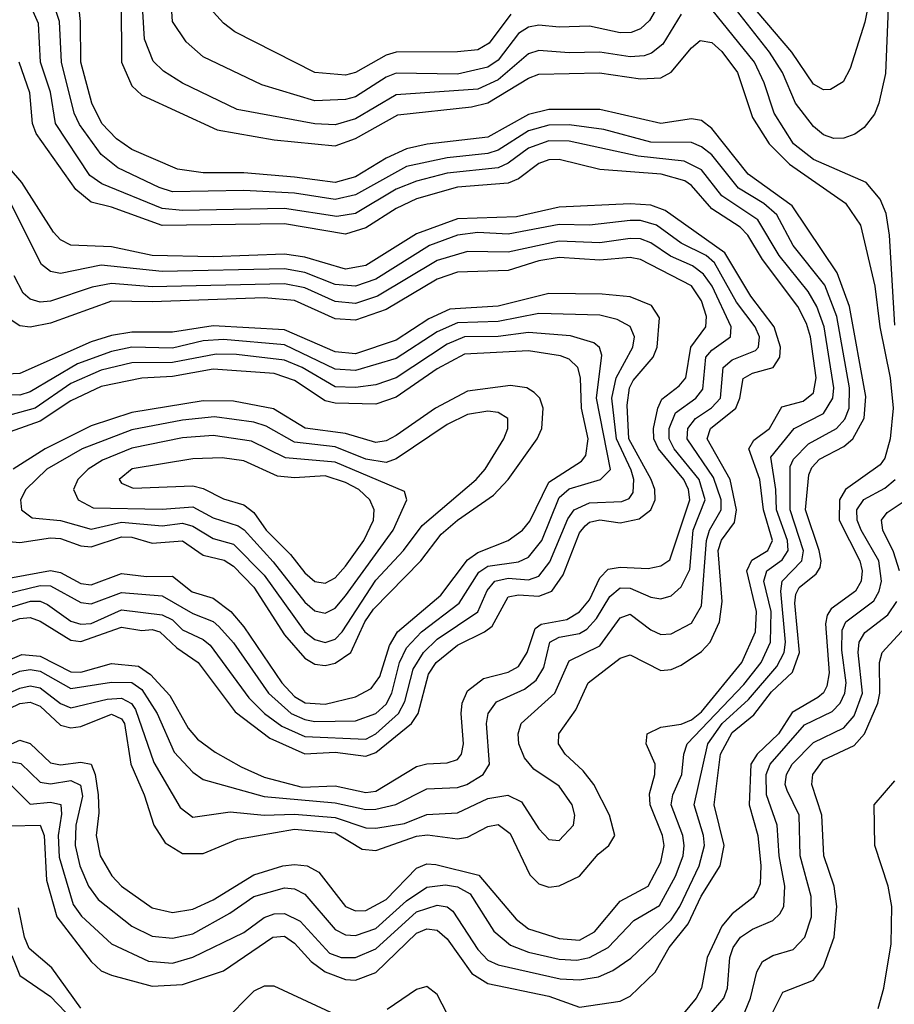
# Model space of a CAD drawing. Header units: inches. Extents: x 501365 to 657855, y 482276 to 547543.
# Tile 255 of 256: x 583610 to 585329, y 486938 to 488874. Entities that reach past the tile are written whole.
import ezdxf

# ---------------------------------------------------------------- set-up
doc = ezdxf.new("R2010")
doc.units = ezdxf.units.IN
doc.header["$MEASUREMENT"] = 0
doc.layers.add('A5488', color=7, linetype='Continuous')

msp = doc.modelspace()

# ---------------------------------------------------------------- linework, layer by layer
at = {"layer": 'A5488', "color": 5}
for points, elevation in [([(585317.3, 489102.7), (585270.9, 488869.1), (585242.1, 488777.8), (585228.5, 488751.5), (585203.6, 488736.4), (585190, 488735.8), (585170, 488747.1), (585127.7, 488810), (585059.5, 488890)], 2220), ([(583590, 487288.8), (583650.2, 487290.2), (583657.5, 487270), (583662.2, 487182.2), (583682.5, 487110), (583750, 487022.1), (583770, 487004), (583790, 486995.3), (583870, 486973.6), (583930, 486977.2), (584010, 487003.7), (584107.1, 487070), (584130, 487071.9), (584150, 487058.4), (584182.5, 487022.5), (584210, 487001.7), (584250, 486986.7), (584270, 486985.7), (584310, 487000.3), (584390, 487078), (584410, 487086.4), (584430, 487083.6), (584450, 487067), (584498.3, 486998.3), (584530, 486979), (584650, 486953.8), (584710, 486932.3), (584790, 486944), (584810, 486954.2), (584858.7, 487001.3), (584886.5, 487050), (584923.5, 487096.5), (584949.2, 487150.8), (584986.8, 487210), (584994.2, 487250), (584974.5, 487330), (584987.5, 487430), (585010, 487472.4), (585053.1, 487506.9), (585087.8, 487552.2), (585129, 487591), (585142.7, 487630), (585133.1, 487726.9), (585135.4, 487744.6), (585142.1, 487757.8), (585175.5, 487784.5), (585183.1, 487796.9), (585185.4, 487810), (585181.2, 487830), (585154.6, 487910), (585160.8, 487979.2), (585166.6, 487993.4), (585182.1, 488010), (585230, 488034.9), (585247.6, 488050), (585269.8, 488090.2), (585273, 488133), (585240.8, 488310), (585216.4, 488376.4), (585127.9, 488507.9), (585041.8, 488570), (584970, 488659.9), (584950, 488675.3), (584930, 488678.8), (584870, 488670), (584750, 488697.1), (584650, 488697.1), (584610, 488687.1), (584530, 488642.9), (584410.8, 488629.2), (584370, 488619.8), (584330, 488601.7), (584270, 488565), (584230, 488553.4), (584150, 488564), (584050, 488572.5), (583970, 488572.5), (583919.7, 488579.7), (583830, 488618.3), (583799.9, 488639.9), (583770.9, 488670), (583751.2, 488710), (583729.8, 488790), (583729.1, 488870), (583720.8, 488950)], 2320), ([(584880.8, 488930), (584847.8, 488872.2), (584830, 488855.9), (584811.4, 488848.6), (584790, 488847.9), (584730, 488861.3), (584670, 488859), (584630, 488863), (584610, 488859.4), (584590, 488846.7), (584550, 488794), (584530, 488780.8), (584470, 488766.9), (584350, 488768.5), (584330, 488761.1), (584270, 488722.1), (584250, 488716.8), (584190, 488714.4), (584085.6, 488745.6), (583970, 488800.8), (583936.9, 488830), (583910.3, 488870.3), (583907.2, 488910)], 2240), ([(585318.2, 488930), (585311.9, 488768.1), (585298.5, 488710), (585290, 488687.9), (585270, 488661.7), (585251.5, 488648.5), (585230, 488641), (585210, 488640.1), (585190, 488647.2), (585170, 488663.5), (585134.9, 488710), (585109.1, 488770), (585083.4, 488810), (584990, 488929.7)], 2240), ([(583590, 487371.5), (583630, 487331.2), (583670, 487335.2), (583690.6, 487330.6), (583692.1, 487312.1), (583685.5, 487270), (583687.3, 487227.3), (583714.5, 487134.5), (583731, 487111), (583790, 487056.7), (583862.8, 487022.8), (583910, 487019.1), (583950, 487030.5), (584050, 487079.1), (584090, 487108.8), (584110, 487115.8), (584130, 487116.5), (584161.3, 487101.3), (584218.7, 487038.7), (584241.5, 487030), (584270, 487030), (584310, 487047.1), (584390, 487119.9), (584430, 487133.1), (584449.8, 487129.8), (584461.3, 487121.3), (584510, 487045.5), (584530, 487025), (584550, 487015.7), (584671.9, 486988.1), (584710, 486985.9), (584747.7, 486992.3), (584775.8, 487004.2), (584811.3, 487028.7), (584890, 487104.2), (584907.1, 487130), (584945.6, 487210), (584955.6, 487250), (584953.8, 487270), (584935.4, 487330), (584962.5, 487450), (584990.5, 487490), (585042.5, 487537.5), (585098, 487602), (585112.4, 487630), (585115.3, 487650), (585105.8, 487750), (585108.5, 487770), (585147.1, 487810), (585150.7, 487829.3), (585124, 487910), (585124.4, 487995.6), (585130.9, 488010), (585160.1, 488039.9), (585215.1, 488070), (585231.5, 488088.5), (585240, 488110), (585240.7, 488150), (585216, 488290), (585192.1, 488352.1), (585130.2, 488430), (585097.7, 488490), (585072.5, 488512.5), (585022.8, 488542.8), (584970, 488607.8), (584950, 488624.1), (584930, 488632.3), (584850, 488633.2), (584758.2, 488658.2), (584690, 488667.4), (584650, 488666.2), (584610, 488655.4), (584550, 488617.6), (584530, 488610.6), (584450, 488602.5), (584370, 488585), (584270, 488529.4), (584230, 488520), (584150, 488532.5), (584050, 488538), (583910, 488535.5), (583883.6, 488543.6), (583802.3, 488582.3), (583770, 488608.9), (583727.5, 488667.5), (583717, 488690), (583691.9, 488790), (583687.9, 488870), (583674.8, 488910)], 2340), ([(583809.1, 488910), (583810, 488790), (583830, 488743.5), (583850, 488725.5), (583997.5, 488657.5), (584110, 488637.6), (584230, 488625.5), (584270, 488640), (584353.2, 488686.8), (584497.8, 488702.2), (584530, 488710.5), (584610, 488759.1), (584630, 488766.9), (584749.4, 488769.4), (584830, 488757.4), (584870, 488759.7), (584890, 488770.6), (584930, 488818.5), (584947.4, 488832.7), (584970, 488828.9), (584990, 488811.5), (585020.7, 488770), (585050, 488681.2), (585082.7, 488630), (585123, 488590), (585233.2, 488513.2), (585262.8, 488470), (585290.8, 488350), (585300.5, 488270), (585320.9, 488170), (585326.5, 488110), (585321, 488050), (585310, 488012), (585301.1, 487998.9), (585232.8, 487950), (585221.1, 487930), (585220.8, 487890), (585261, 487810), (585265.7, 487790), (585263.9, 487770), (585252.9, 487750), (585204.5, 487715.5), (585196.9, 487703.1), (585194, 487686), (585200.6, 487590), (585196.3, 487563.7), (585189.7, 487550.3), (585178.6, 487541.4), (585128.2, 487511.8), (585101.1, 487470), (585059.2, 487430), (585047.1, 487410), (585043.9, 487330), (585060.9, 487270), (585066.7, 487210), (585065.1, 487174.9), (585059.5, 487160.5), (585051.8, 487148.2), (585010, 487115.8), (584990, 487091.9), (584960.8, 487030), (584949.7, 486970), (584939.5, 486950), (584898.9, 486901.1)], 2280), ([(584575.2, 488884.8), (584532.2, 488827.8), (584510, 488814.7), (584470, 488810.4), (584350, 488810.2), (584330, 488804), (584270, 488770), (584250, 488764.7), (584190, 488770.3), (584032.4, 488850), (584010, 488866.7), (583970.8, 488910)], 2220), ([(583594.9, 487414.9), (583611.6, 487411.6), (583650, 487374.9), (583670, 487371.4), (583710, 487378.1), (583729, 487369), (583732.9, 487347.1), (583720, 487290), (583718.6, 487250), (583727.7, 487210), (583744.7, 487170), (583764, 487144), (583830, 487091.6), (583870, 487071.9), (583910, 487067.8), (583950, 487076.8), (584022.9, 487117.1), (584070, 487150), (584130, 487167), (584150, 487165.2), (584170, 487154.3), (584230, 487084.9), (584250, 487074.4), (584270, 487073.5), (584310, 487086.8), (584370, 487141.2), (584410, 487168.6), (584446.8, 487173.2), (584470, 487168.9), (584494.9, 487154.9), (584541.5, 487081.5), (584574.6, 487054.6), (584610, 487040.8), (584670, 487027), (584705.1, 487025.1), (584730, 487029.8), (584766.2, 487050), (584817.1, 487102.9), (584867.6, 487132.4), (584898.5, 487190), (584913.6, 487230), (584916, 487250), (584913, 487270), (584890.4, 487330), (584893.6, 487350), (584911.4, 487390), (584915.1, 487430), (584921.7, 487450), (585033.2, 487566.8), (585067.1, 487610), (585085.6, 487650), (585086.7, 487710), (585072.6, 487770), (585078.6, 487790), (585108.4, 487811.6), (585120, 487830), (585119.1, 487850), (585097.2, 487910), (585096.1, 487950), (585086.2, 488013.8), (585132.4, 488070), (585190, 488099.3), (585208.2, 488130), (585210, 488150), (585191.1, 488270), (585176.6, 488310), (585159.6, 488339.6), (585102.6, 488410), (585060.4, 488480.4), (584990, 488527.7), (584950, 488578.6), (584915.9, 488595.9), (584825.5, 488605.5), (584690, 488635.1), (584650, 488635.8), (584610, 488621.1), (584570, 488591.7), (584550, 488582.8), (584450, 488571.8), (584390, 488556.6), (584350, 488540.4), (584270, 488492.9), (584233.2, 488486.8), (584130, 488502.9), (583930, 488499), (583890, 488502.4), (583771.4, 488551.4), (583747.8, 488567.8), (583680.1, 488670), (583670, 488731.5), (583650.6, 488790), (583646.6, 488866.6), (583636.2, 488890)], 2360), ([(584910, 488884.5), (584874, 488826), (584851.9, 488808.1), (584837, 488803), (584810, 488800.8), (584749.8, 488810.2), (584690, 488808.5), (584630, 488813.2), (584610, 488806.8), (584550, 488755.3), (584510, 488737), (584350, 488725.8), (584270, 488679.1), (584230, 488667.2), (584190, 488668.9), (584037.4, 488697.4), (583930, 488749.3), (583892.5, 488772.5), (583872, 488792), (583855.2, 488835.2), (583851.4, 488890)], 2260), ([(585330, 488273), (585319.2, 488450), (585312.7, 488492.7), (585301.2, 488521.2), (585273.5, 488553.5), (585170, 488598.8), (585131.1, 488630), (585092.7, 488690), (585073.3, 488750), (585054.3, 488790), (584970, 488893.6)], 2260), ([(583510, 487413.5), (583610, 487457.5), (583630, 487450.8), (583670, 487413), (583690, 487409), (583730, 487413.8), (583750, 487410), (583758.2, 487390), (583763.7, 487350), (583765.4, 487314.6), (583759.8, 487270), (583767.9, 487230), (583790.9, 487190.9), (583809.7, 487170), (583870, 487127.7), (583910, 487118.5), (583950, 487124.9), (583990, 487143.6), (584070, 487192.5), (584126.8, 487210), (584150, 487212.8), (584174.8, 487210), (584197.7, 487197.7), (584250.4, 487130.4), (584270, 487121.5), (584290, 487122.2), (584330, 487144.1), (584390, 487205.6), (584410, 487213.9), (584427.4, 487212.6), (584512.2, 487192.2), (584585.6, 487105.6), (584610, 487086.3), (584670, 487067.1), (584710, 487064.1), (584739.7, 487080.3), (584790, 487140.5), (584844.8, 487170), (584870, 487217.2), (584876.4, 487250), (584873.3, 487270), (584848.9, 487330), (584847.9, 487352.1), (584858.3, 487390), (584858.9, 487410), (584841.1, 487450), (584843.2, 487470), (584870, 487483), (584910, 487489), (584930, 487497.3), (584950, 487513), (585029.2, 487610), (585056.3, 487670), (585057.8, 487710), (585038.8, 487790), (585049, 487811), (585080.6, 487830), (585089.4, 487850), (585072.1, 487910), (585064.5, 487970), (585042.7, 488030), (585052.8, 488047.2), (585083.8, 488070), (585107.6, 488112.4), (585150, 488123.6), (585170, 488139.9), (585175.6, 488170), (585163.9, 488250), (585156.6, 488276.6), (585139.6, 488310), (585070, 488402.3), (585041.1, 488450), (585025.8, 488465.8), (584970, 488501.8), (584930, 488548), (584917, 488557), (584870.8, 488570), (584750, 488579.5), (584670, 488598.7), (584650, 488598.2), (584630, 488591.3), (584590, 488561.1), (584570, 488552.5), (584470, 488544.6), (584390, 488521.5), (584350, 488502.7), (584290, 488464.6), (584250, 488452.4), (584130, 488472.4), (583890, 488469.2), (583790, 488505.2), (583750, 488515.1), (583719.9, 488539.9), (583641.7, 488650), (583635, 488670), (583629.3, 488730), (583608.3, 488790)], 2380), ([(583502.5, 487477.5), (583610, 487529.2), (583630, 487532.3), (583650, 487524.4), (583690, 487486.6), (583710, 487481.3), (583730, 487484), (583790, 487508.6), (583810, 487499.6), (583815.9, 487490), (583828, 487410), (583854.5, 487350), (583873.3, 487290), (583895.3, 487255.3), (583930, 487234.7), (583970, 487234.7), (584037.5, 487262.5), (584150, 487282.4), (584230, 487275.1), (584283.1, 487243.1), (584310, 487240.4), (584390, 487268.5), (584411.3, 487271.3), (584470, 487263.4), (584490, 487266.9), (584530, 487287.6), (584550, 487291.6), (584573.8, 487273.8), (584612.7, 487192.7), (584630, 487175), (584650, 487168.6), (584670, 487171.1), (584710, 487190.1), (584746.7, 487233.3), (584767.9, 487250), (584779.8, 487270), (584768.8, 487310), (584738.1, 487370), (584717, 487397), (584681.7, 487430), (584669.1, 487450), (584669.5, 487470), (584702.9, 487517.1), (584727, 487570), (584790, 487618.4), (584810, 487625.1), (584870, 487594.5), (584890, 487596.2), (584910, 487604.9), (584950, 487631.8), (584967.2, 487650), (584985.4, 487690), (584990.6, 487730), (584983, 487830), (584989.3, 487850.7), (585014.7, 487885.3), (585019, 487910), (585006, 487970), (584961.3, 488050), (584967.6, 488070), (585017.5, 488110), (585025.6, 488130), (585031.7, 488168.3), (585050, 488178.6), (585090.9, 488190), (585103.9, 488210), (585105, 488230), (585092.9, 488270), (585046.7, 488330), (584995.6, 488415.6), (584878.5, 488498.5), (584850, 488509.1), (584810, 488511.7), (584670, 488505), (584586.5, 488486.5), (584470, 488482.4), (584390, 488452.9), (584290, 488390.5), (584250, 488383.6), (584170, 488406.7), (584130, 488412.7), (583990, 488407.7), (583870, 488410.1), (583790, 488427), (583710, 488430.8), (583690, 488441.3), (583676.1, 488456.1), (583613.9, 488553.9), (583564.5, 488610)], 2420), ([(583490, 487505.5), (583610, 487559.8), (583630, 487564.2), (583650, 487560.2), (583690, 487529.4), (583710, 487520.8), (583781.8, 487538.2), (583810, 487540), (583829.6, 487529.6), (583837.6, 487517.6), (583873.3, 487413.3), (583924.9, 487324.9), (583950, 487306.2), (584023.6, 487316.4), (584090, 487310.2), (584150, 487312), (584230, 487305.6), (584290, 487284.9), (584310, 487284.4), (584366.2, 487293.8), (584410, 487310.9), (584470, 487314.3), (584530, 487342.7), (584568.9, 487348.9), (584595.9, 487335.9), (584630, 487283), (584650, 487262.1), (584670, 487260.1), (584698.5, 487290), (584700.8, 487310), (584695.7, 487330), (584670, 487366.6), (584620.4, 487400.4), (584602.3, 487422.3), (584590.6, 487450), (584589.6, 487470), (584595.3, 487490), (584661.9, 487550), (584690, 487613.3), (584750, 487642.8), (584790, 487697.6), (584810, 487705.2), (584850, 487674.1), (584870, 487665.3), (584890, 487666.1), (584930, 487687.4), (584950, 487721.2), (584959.9, 487850), (584965.8, 487870), (584988.7, 487910), (584988.4, 487930), (584973.6, 487973.6), (584921.9, 488050), (584923.2, 488070), (584938.2, 488090), (584969.4, 488110.6), (584987.1, 488130), (584992.3, 488190), (585010, 488204.8), (585056.4, 488223.6), (585062.2, 488230), (585063.8, 488250), (585055.6, 488270), (585018.4, 488318.4), (584975.6, 488395.6), (584959, 488410), (584910, 488434.6), (584861.2, 488470), (584830, 488479.3), (584810, 488479), (584730, 488470), (584670, 488471.4), (584570, 488452.2), (584510, 488455.2), (584470, 488450.1), (584415.3, 488430), (584310, 488363.7), (584270, 488350), (584230, 488353.2), (584170, 488376.8), (584130, 488383.7), (583890, 488378.8), (583770, 488390.9), (583690, 488374.9), (583670, 488378.8), (583652.2, 488392.2), (583593.7, 488510)], 2440), ([(583490, 487539.6), (583610, 487592.7), (583630, 487596.5), (583650, 487592.9), (583710, 487558.7), (583790, 487571.5), (583830, 487570.9), (583850, 487556.8), (583879.8, 487510), (583913.6, 487433.6), (583950, 487394.1), (583970, 487379.7), (584090, 487346.9), (584230, 487334.4), (584290, 487320.8), (584310, 487321.6), (584349.3, 487330.7), (584410, 487361.4), (584470, 487364.2), (584488.5, 487370), (584520.9, 487390), (584533.4, 487410), (584527.3, 487490), (584530.3, 487510), (584547.2, 487532.8), (584602.3, 487557.7), (584625, 487575), (584639.8, 487600.2), (584651.7, 487650), (584670, 487660), (584710, 487667.3), (584724.6, 487675.4), (584743.6, 487696.4), (584770, 487739.8), (584790, 487757), (584810, 487756.4), (584850, 487738.6), (584870, 487734.9), (584890, 487741), (584910, 487758.9), (584926.8, 487793.2), (584933.7, 487870), (584957.4, 487930), (584945.4, 487970), (584896.1, 488030), (584886.6, 488050), (584886.4, 488070), (584899.1, 488101), (584938.8, 488130), (584952.6, 488147.4), (584958.5, 488210), (584970, 488223.9), (585007.1, 488250), (585008.4, 488270), (584970.8, 488350), (584953.8, 488373.8), (584932.4, 488390), (584888.9, 488408.9), (584850, 488435.3), (584830, 488442.8), (584810, 488443.7), (584750, 488435.4), (584670, 488438.6), (584570, 488416.7), (584490, 488417.8), (584430, 488400.1), (584312.7, 488330), (584270, 488316), (584230, 488319.5), (584170, 488346.8), (584130, 488354.6), (583870, 488348.8), (583790, 488355.2), (583752, 488348), (583670, 488320.7), (583650, 488318.7), (583630, 488324.4), (583616.4, 488336.4), (583599, 488370)], 2460), ([(583510, 487582), (583614, 487626), (583650, 487622.4), (583710, 487592), (583730, 487591.3), (583790, 487608.3), (583843.1, 487603.1), (583866.5, 487586.5), (583905.1, 487545.1), (583940.9, 487480.9), (583959.2, 487459.2), (583993.7, 487433.7), (584045.2, 487405.2), (584090, 487384.8), (584165.2, 487365.2), (584230, 487367.4), (584290, 487354.2), (584310, 487356.8), (584390, 487405.3), (584410, 487410.8), (584450, 487412.5), (584470, 487419.6), (584478.1, 487430), (584482.1, 487450), (584477.5, 487510), (584479.2, 487530), (584490, 487554.4), (584521.2, 487578.8), (584570, 487591.3), (584590, 487602.2), (584607.5, 487630), (584622.9, 487677.1), (584634.7, 487685.3), (584685.3, 487694.7), (584710, 487709.4), (584730, 487733.3), (584750, 487776.4), (584766.2, 487793.8), (584790, 487797.4), (584845.2, 487794.8), (584870, 487800.2), (584888, 487812), (584926.7, 487930), (584924.6, 487950), (584915.4, 487970), (584865.4, 488030), (584856.5, 488050), (584855.4, 488070), (584863.9, 488110), (584872.2, 488127.7), (584906.3, 488153.7), (584918.8, 488170), (584928.8, 488230), (584958.6, 488270), (584959.7, 488290), (584950, 488320.9), (584930, 488350.6), (584830, 488402.5), (584810, 488406.5), (584750, 488400.9), (584670, 488406.1), (584630, 488400), (584570, 488380.8), (584470, 488377.6), (584430, 488363.8), (584330, 488303.8), (584270, 488282.9), (584230, 488286), (584150, 488322), (584090, 488326.7), (583870, 488318.9), (583790, 488320.3), (583670, 488277), (583630, 488269.1), (583610, 488271.7), (583586.9, 488286.9)], 2480), ([(583510, 487661.1), (583610, 487696.8), (583630, 487698.3), (583650, 487691), (583710, 487654.1), (583730, 487651.6), (583810, 487679.2), (583850, 487672.9), (583870, 487674.9), (583885.2, 487670), (583918.6, 487638.6), (583960.6, 487610), (584032.9, 487512.9), (584101.2, 487461.2), (584170, 487430.6), (584230, 487433.5), (584290, 487426.2), (584310, 487432.9), (584379.6, 487490), (584392.9, 487510), (584413, 487587), (584428.5, 487610), (584470, 487644.2), (584523.5, 487670), (584538.3, 487681.7), (584570, 487738.9), (584590, 487743.3), (584630, 487740.2), (584655.4, 487750), (584677.7, 487782.3), (584710, 487864.7), (584721.4, 487878.6), (584730, 487886.1), (584750, 487890.4), (584790, 487884.4), (584827.4, 487892.6), (584850, 487910), (584858.6, 487930), (584858.1, 487950), (584850.8, 487970), (584807, 488050), (584804.1, 488115.9), (584808.5, 488150), (584815.6, 488164.4), (584854.6, 488210), (584862.9, 488230), (584867.5, 488287.5), (584851.7, 488311.7), (584810, 488328.8), (584754.5, 488334.5), (584650, 488335.3), (584550, 488310.3), (584455.1, 488304.9), (584414, 488286), (584350, 488243.9), (584270, 488217.2), (584230, 488220.7), (584130, 488263.9), (583990, 488272.1), (583910, 488259.3), (583830, 488259.6), (583790, 488253.2), (583750, 488240.7), (583610, 488178.1), (583570, 488176)], 2520), ([(583515.9, 487695.9), (583630.8, 487730.8), (583650, 487730.4), (583664.2, 487724.2), (583710, 487691.4), (583730, 487685.7), (583750, 487686.9), (583810, 487713.8), (583890, 487703.8), (583910, 487693.6), (583930, 487674.5), (583970, 487655.2), (583983.8, 487643.8), (584060.4, 487540.4), (584090.8, 487510), (584124.9, 487484.9), (584170, 487464.7), (584290, 487459.5), (584310, 487469.8), (584354.4, 487510), (584366.9, 487533.1), (584382.8, 487597.2), (584403.5, 487630), (584430, 487655.7), (584510.4, 487709.6), (584528.6, 487751.4), (584543.8, 487770), (584570, 487775.6), (584610, 487772.6), (584630, 487779.7), (584652, 487808), (584687.2, 487892.8), (584699.7, 487910), (584730, 487924), (584793.4, 487926.6), (584807.8, 487932.2), (584815.8, 487944.2), (584816.9, 487970), (584811.6, 487988.4), (584782.8, 488050), (584773.9, 488130), (584782.4, 488170), (584814.9, 488230), (584818.3, 488250), (584810, 488270.7), (584784.1, 488284.1), (584750, 488292.7), (584630, 488296.4), (584550, 488280.3), (584470, 488277.6), (584430, 488259.9), (584350, 488207.7), (584270, 488183.9), (584230, 488186.7), (584130, 488234.4), (584010, 488245.2), (583970, 488242.4), (583910, 488228.2), (583830, 488230.3), (583790, 488221.6), (583723, 488197), (583630, 488142.3), (583610, 488135.6), (583550, 488137)], 2540), ([(583533.1, 487733.1), (583650, 487761.1), (583670, 487760.7), (583730, 487727.7), (583750, 487725.1), (583810, 487747.7), (583890, 487741.3), (583950, 487706.6), (583990, 487690.5), (584001.1, 487681.1), (584030, 487648.8), (584098.9, 487550), (584143.5, 487510), (584170, 487497.7), (584190, 487494.1), (584270, 487495.6), (584309.9, 487510), (584330, 487528.2), (584341.5, 487550), (584356.4, 487610), (584370, 487638.7), (584399.6, 487670), (584473.4, 487726.6), (584512.1, 487787.9), (584530, 487799.7), (584590, 487808), (584610, 487817.4), (584636.1, 487850), (584670, 487934.4), (584690, 487951.4), (584751.3, 487970), (584770.8, 487989.2), (584743.6, 488130), (584754.3, 488214.3), (584749.2, 488229.2), (584738.4, 488238.4), (584692.5, 488252.5), (584610, 488258.6), (584550, 488250.9), (584484.1, 488250), (584450, 488236.2), (584350, 488169.8), (584310, 488156.1), (584270, 488151), (584230, 488152.1), (584164.7, 488190), (584130, 488204.5), (584035.7, 488215.7), (583996.1, 488216.1), (583910, 488199.6), (583830, 488199), (583770, 488184.7), (583710, 488158.3), (583639.9, 488110), (583590, 488096)], 2560), ([(583570, 487772.3), (583670, 487790.8), (583690, 487787.1), (583730, 487765.3), (583750, 487762.7), (583810, 487784.9), (583859.2, 487779.2), (583910, 487780), (583948.8, 487748.8), (583990, 487736.6), (584024.7, 487710), (584050, 487680.3), (584125.1, 487570), (584150, 487543.2), (584170.8, 487530.8), (584210, 487527.8), (584270, 487542.5), (584300.8, 487559.2), (584317.3, 487582.7), (584336.3, 487643.7), (584352.3, 487670), (584437.5, 487742.5), (584490, 487811.8), (584510, 487826.5), (584569.9, 487850), (584598.1, 487870), (584612.4, 487887.6), (584650, 487964.4), (584714.3, 488005.7), (584722.7, 488017.3), (584727.2, 488050), (584714.2, 488110), (584712.1, 488170), (584706.7, 488190), (584690, 488206.2), (584672.9, 488212.9), (584610, 488223.1), (584483.9, 488216.1), (584430, 488187.6), (584350, 488131.8), (584310, 488117.8), (584230, 488119.6), (584210, 488124.6), (584150, 488164.5), (584110, 488177.9), (583990, 488187), (583910, 488172.5), (583850, 488169.2), (583770, 488152.6), (583710, 488124.7), (583650, 488084.2), (583570, 488056.1)], 2580), ([(583588, 487848), (583610, 487846.2), (583670, 487855), (583690, 487853.8), (583730, 487839.4), (583750, 487837.3), (583810, 487857.4), (583830, 487856.3), (583870, 487844.9), (583929.6, 487849.5), (583970, 487821.1), (584011.3, 487811.3), (584030, 487799.6), (584070, 487757.9), (584130, 487664.6), (584170, 487618.5), (584190, 487606.5), (584210, 487604.3), (584230, 487608.7), (584260.3, 487630), (584288.1, 487690), (584305.3, 487714.7), (584397.9, 487810), (584437.9, 487862.1), (584470, 487889.8), (584541, 487939), (584570, 487969.7), (584627.2, 488050), (584635.9, 488070), (584638.4, 488110), (584632.3, 488130), (584621.1, 488141.1), (584606.3, 488150), (584574.3, 488154.3), (584490, 488143.2), (584427.1, 488110), (584350, 488056.3), (584330, 488046), (584310, 488042.7), (584250, 488060.4), (584170.8, 488070.8), (584108.8, 488108.8), (584030, 488123.6), (583970, 488124.3), (583830, 488101.8), (583750, 488075.6), (583659.9, 488030), (583596.9, 487990)], 2620), ([(584880.8, 486819.2), (584993.8, 486950), (585001.2, 486970), (585005.8, 487030), (585012.5, 487050), (585026.3, 487070), (585050, 487085.7), (585090, 487103), (585104.2, 487115.8), (585111.8, 487130), (585114, 487170), (585102.5, 487230), (585098.6, 487290), (585077.7, 487350), (585076.9, 487390), (585084.8, 487410), (585152.5, 487487.5), (585206.5, 487513.5), (585222.4, 487530), (585231.6, 487550), (585234.1, 487570), (585225.5, 487634.5), (585226.5, 487673.5), (585233.9, 487690), (585288.5, 487731.5), (585299.3, 487750), (585303.8, 487770), (585298.2, 487810), (585264.1, 487870), (585256.1, 487890), (585255.6, 487910), (585269.2, 487930.8), (585310, 487952.7), (585330.5, 487969.5)], 2260), ([(585339.4, 487790), (585327.3, 487827.3), (585306.1, 487870), (585303.5, 487890), (585315, 487905), (585350, 487928.3)], 2240), ([(585030, 486910.1), (585046.4, 486950), (585058.4, 487001.6), (585070, 487022.3), (585090, 487034), (585130, 487046.1), (585152.9, 487070), (585165.9, 487110), (585165.5, 487150), (585144.1, 487230), (585141.6, 487310), (585118.1, 487358.1), (585114.7, 487370), (585117.2, 487390), (585128.3, 487410), (585170, 487452.8), (585230, 487481.9), (585250, 487505.3), (585266.5, 487550), (585258, 487630), (585259.8, 487650), (585270.7, 487669.3), (585316.4, 487703.6), (585334, 487730)], 2240), ([(585064, 486870), (585110, 486962.2), (585170, 486985.6), (585190, 487011.5), (585210.5, 487070), (585216.2, 487130), (585210.4, 487170), (585190.2, 487230.2), (585186.4, 487310), (585167, 487370), (585169.1, 487390), (585190, 487418.4), (585250, 487447.1), (585270.2, 487469.8), (585296.3, 487530), (585300.2, 487550), (585299.6, 487610), (585305.1, 487630), (585350, 487678.7)], 2220), ([(585297.4, 486930), (585308.6, 486970), (585323, 487057), (585324.3, 487130), (585316.7, 487170), (585290.7, 487250), (585289.2, 487330), (585330, 487377.7)], 2180), ([(583730, 486930.3), (583673, 487010), (583628, 487048), (583618.9, 487070), (583607.6, 487127.6)], 2280), ([(583593.9, 487033.9), (583610, 486994.9), (583670, 486953.6), (583730, 486891.3)], 2260), ([(584230, 486918), (584110, 486974), (584090, 486973.6), (584070, 486963.9), (584010, 486903.5)], 2280), ([(584450, 486919.5), (584430, 486957), (584410, 486973.1), (584390, 486966.9), (584332.2, 486927.8)], 2280)]:
    msp.add_lwpolyline(points, dxfattribs=dict(at, elevation=elevation))
for points, elevation in [([(584530, 488104.1), (584490, 488097.5), (584450, 488077.8), (584350, 488010.2), (584330, 488003.2), (584290, 488009.6), (584230, 488033.9), (584150, 488043.3), (584094.4, 488074.4), (584070, 488082.3), (583992.7, 488092.7), (583930, 488086.6), (583830, 488067.4), (583732.2, 488030), (583663, 487990), (583621.6, 487950), (583611.4, 487930), (583613.3, 487910), (583634.4, 487894.4), (583690, 487888.9), (583750, 487872.1), (583810, 487885.8), (583890, 487879), (583930, 487883.9), (583950, 487878.2), (583990, 487853.5), (584030, 487843), (584090, 487781.5), (584170, 487670.4), (584190, 487655), (584210, 487649.6), (584230, 487655.6), (584243.6, 487670), (584310, 487772.2), (584363.8, 487830), (584400.8, 487879.2), (584507.2, 487970), (584524.7, 487990), (584561.5, 488050), (584568.9, 488070), (584569.1, 488090), (584550, 488101.5)], 2640), ([(583990, 488056.1), (583930, 488051.8), (583830, 488031.2), (583772.3, 488007.7), (583744.5, 487990), (583724.2, 487970), (583715.6, 487950), (583724.4, 487930), (583754, 487914), (583890, 487911.7), (583950, 487915.8), (583990, 487894.2), (584038.9, 487878.9), (584051.1, 487871.1), (584108.1, 487808.1), (584170, 487728.6), (584190, 487711.8), (584210, 487706.8), (584230, 487716.9), (584250, 487740.8), (584343.5, 487870), (584370.5, 487930), (584365.9, 487945.9), (584230, 488003.8), (584132.4, 488012.4), (584065.2, 488045.2)], 2660), ([(584007.4, 488012.6), (583950, 488010.7), (583830.6, 487990.6), (583805.4, 487970), (583810, 487962.7), (583832.5, 487952.5), (583950, 487957.2), (583970, 487952.3), (584010, 487931.7), (584050, 487920.3), (584070, 487904.9), (584093.9, 487870), (584142.2, 487822.2), (584170, 487786.6), (584190, 487769.2), (584210, 487765.9), (584230, 487776.8), (584250, 487799.2), (584286.2, 487850), (584305.2, 487890), (584306.3, 487910), (584297.9, 487930), (584276.3, 487950), (584250, 487964), (584210, 487976.9), (584150, 487973.4), (584116.2, 487976.2), (584050, 488006.2)], 2680)]:
    msp.add_lwpolyline(points, close=True, dxfattribs=dict(at, elevation=elevation))

doc.saveas('drawing.dxf')
